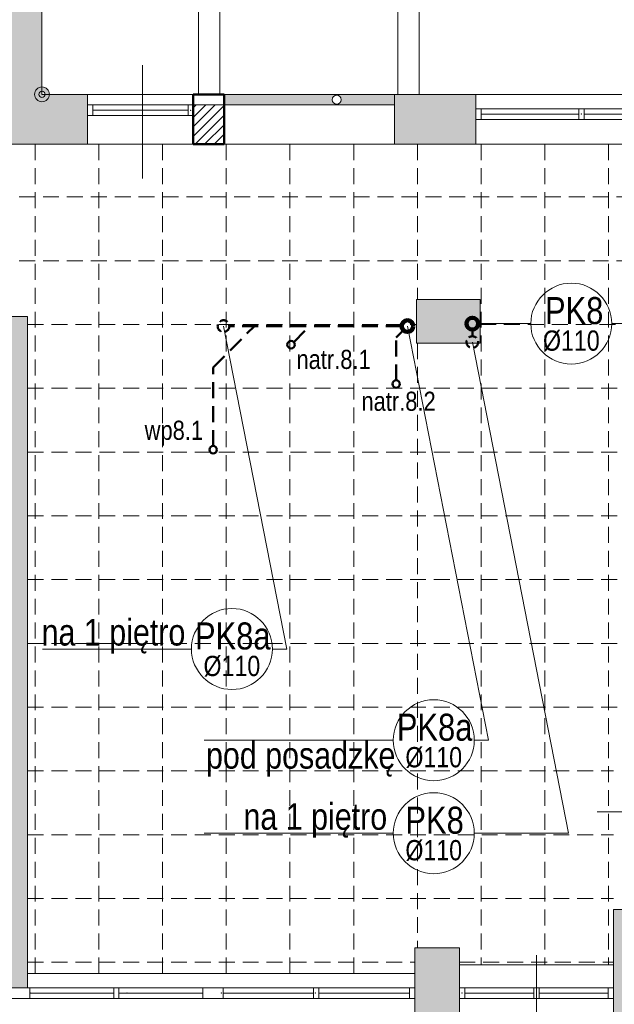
# Model space of a CAD drawing. Header units: millimetres. Extents: x -23540 to 53212, y -37964 to 41185.
# Tile 113 of 203: x 1485 to 2045, y -32127 to -31200. Entities that reach past the tile are written whole.
import ezdxf

# ---------------------------------------------------------------- set-up
doc = ezdxf.new("R2010")
doc.units = ezdxf.units.MM
doc.linetypes.add('DASHED', pattern=[0.75, 0.5, -0.25])
doc.linetypes.add('DASHEDX2', pattern=[1.5, 1, -0.5])
doc.layers.get('0').update_dxf_attribs({"lineweight": 18})
for name, color, linetype, lineweight in [('BA_KS_ist.', 34, 'Continuous', 50), ('MM_KS_OPISY', 7, 'Continuous', 9), ('PG_PRZERYWANE_ŚREDNIE', 1, 'DASHEDX2', 18), ('PG_WIDOKOWE_CIENKIE', 1, 'Continuous', 18), ('PG_ŚCIANY_DZIAŁOWE', 3, 'Continuous', 18), ('Przekrojowa', 60, 'Continuous', 18)]:
    doc.layers.add(name, color=color, linetype=linetype, lineweight=lineweight)
doc.styles.get("Standard").update_dxf_attribs({"font": 'arial.ttf'})

msp = doc.modelspace()

# ---------------------------------------------------------------- hatches: boundary and pattern name
at = {"layer": 'PG_ŚCIANY_DZIAŁOWE', "true_color": 0x636466, "transparency": 33554610}
h = msp.add_hatch(color=251, dxfattribs=at)
h.dxf.hatch_style = 1
h.paths.add_polyline_path([(1321.37, -31317.46), (1321.37, -31294.96), (1281.12, -31294.96), (1281.12, -31320.46), (1304.62, -31320.46), (1304.62, -31317.46)])
h.paths.add_polyline_path([(1442.37, -31294.96), (1442.37, -31317.46), (1547.12, -31317.46), (1549.12, -31317.46), (1549.12, -31270.46), (1506.12, -31270.46), (1506.12, -31153.71), (1459.12, -31153.71), (1459.12, -31294.96)])
at = {"layer": 'PG_ŚCIANY_DZIAŁOWE', "lineweight": 20, "true_color": 0x636466, "transparency": 33554610}
h = msp.add_hatch(color=251, dxfattribs=at)
h.dxf.hatch_style = 1
edge = h.paths.add_edge_path()
edge.add_line((1838.12, -31280.46), (1838.12, -31270.46))
edge.add_line((1838.12, -31270.46), (1783.64, -31270.46))
edge.add_line((1783.64, -31270.46), (1783.64, -31271.32))
edge.add_arc((1783.64, -31275.49), 4.17, 0, 90, ccw=False)
edge.add_arc((1783.64, -31275.49), 4.17, -180, 0, ccw=False)
edge.add_arc((1783.64, -31275.49), 4.17, 90, 180, ccw=False)
edge.add_line((1783.64, -31271.32), (1783.64, -31270.46))
edge.add_line((1783.64, -31270.46), (1677.62, -31270.46))
edge.add_line((1677.62, -31270.46), (1677.62, -31280.46))
edge.add_line((1677.62, -31280.46), (1838.12, -31280.46))
at = {"layer": 'PG_ŚCIANY_DZIAŁOWE', "true_color": 0x636466, "transparency": 33554610}
h = msp.add_hatch(color=251, dxfattribs=at)
h.dxf.hatch_style = 1
h.paths.add_polyline_path([(1914.62, -31270.46), (1838.12, -31270.46), (1838.12, -31317.46), (1914.62, -31317.46)])
h = msp.add_hatch(color=251, dxfattribs=at)
h.dxf.hatch_style = 1
h.paths.add_polyline_path([(1858.62, -31504.46), (1918.62, -31504.46), (1918.62, -31463.46), (1858.62, -31463.46)])
h = msp.add_hatch(color=251, dxfattribs=at)
h.dxf.hatch_style = 1
h.paths.add_polyline_path([(1492.62, -31479.46), (1464.12, -31479.46), (1464.12, -31494.46), (1477.62, -31494.46), (1477.62, -32110.96), (1492.62, -32110.96)])
h = msp.add_hatch(color=251, dxfattribs=at)
h.dxf.hatch_style = 1
h.paths.add_polyline_path([(2093.62, -32089.46), (2060.12, -32089.46), (2060.12, -32037.46), (2044.12, -32037.46), (2044.12, -32143.46), (2093.62, -32143.46)])
h = msp.add_hatch(color=251, dxfattribs=at)
h.dxf.hatch_style = 1
h.paths.add_polyline_path([(1857.12, -32143.46), (1899.12, -32143.46), (1899.12, -32073.46), (1857.12, -32073.46)])
at = {"layer": 'Przekrojowa'}
h = msp.add_hatch(color=256, dxfattribs=at)
h.dxf.hatch_style = 1
edge = h.paths.add_edge_path()
edge.add_arc((1506.12, -31270.46), 3, 0, 90)
edge.add_line((1506.12, -31267.46), (1506.12, -31263.46))
edge.add_arc((1506.12, -31270.46), 7, 0, 90, ccw=False)
edge.add_line((1513.12, -31270.46), (1509.12, -31270.46))
edge = h.paths.add_edge_path()
edge.add_arc((1506.12, -31270.46), 3, 90, 360)
edge.add_line((1509.12, -31270.46), (1513.12, -31270.46))
edge.add_arc((1506.12, -31270.46), 7, -180, 0, ccw=False)
edge.add_arc((1506.12, -31270.46), 7, 90, 180, ccw=False)
edge.add_line((1506.12, -31263.46), (1506.12, -31267.46))

# ---------------------------------------------------------------- linework, layer by layer
at = {"color": 251, "true_color": 0x636466}
for p, q in [((1506.12, -31270.46), (1506.12, -30570.96)), ((2240.12, -31270.46), (1506.12, -31270.46)), ((1549.12, -31317.46), (1549.12, -31270.46)), ((1838.12, -31317.46), (1838.12, -31270.46)), ((1914.62, -31317.46), (1914.62, -31270.46)), ((1648.62, -31280.46), (1549.12, -31280.46)), ((1554.12, -31290.46), (1554.12, -31280.46)), ((1643.62, -31280.46), (1643.62, -31290.46)), ((1648.62, -31280.46), (1648.62, -31290.46)), ((1648.62, -31290.46), (1549.12, -31290.46)), ((1643.62, -31285.46), (1554.12, -31285.46)), ((2203.62, -31283.96), (1914.62, -31283.96)), ((1919.62, -31293.96), (1919.62, -31283.96)), ((2011.45, -31288.96), (1919.62, -31288.96)), ((2011.45, -31283.96), (2011.45, -31293.96)), ((2016.45, -31283.96), (2016.45, -31293.96)), ((2105.79, -31288.96), (2016.45, -31288.96)), ((2105.79, -31288.96), (2016.45, -31288.96)), ((2203.62, -31293.96), (1914.62, -31293.96)), ((1459.12, -31317.46), (1547.12, -31317.46)), ((2293.12, -31317.46), (1547.12, -31317.46)), ((1492.62, -31479.46), (1464.12, -31479.46)), ((1492.62, -32110.96), (1492.62, -31479.46)), ((2044.12, -32037.46), (2044.12, -32143.46)), ((1899.12, -32073.46), (1857.12, -32073.46)), ((1857.12, -32073.46), (1857.12, -32143.46)), ((1899.12, -32073.46), (1899.12, -32143.46)), ((1857.12, -32097.46), (1492.62, -32097.46)), ((2044.12, -32089.46), (1899.12, -32089.46)), ((1494.62, -32110.96), (1300.12, -32110.96)), ((1494.62, -32110.96), (1494.62, -32120.96)), ((1857.12, -32110.96), (1494.62, -32110.96)), ((1573.62, -32115.96), (1494.62, -32115.96)), ((1573.62, -32110.96), (1573.62, -32120.96)), ((1578.62, -32110.96), (1573.62, -32110.96)), ((1578.62, -32110.96), (1578.62, -32120.96)), ((1657.62, -32115.96), (1578.62, -32115.96)), ((1657.62, -32110.96), (1657.62, -32120.96)), ((1676.62, -32110.96), (1676.62, -32120.96)), ((1761.87, -32115.96), (1676.62, -32115.96)), ((1761.87, -32110.96), (1761.87, -32120.96)), ((1766.87, -32110.96), (1761.87, -32110.96)), ((1766.87, -32110.96), (1766.87, -32120.96)), ((1852.12, -32115.96), (1766.87, -32115.96)), ((1852.12, -32110.96), (1852.12, -32120.96)), ((1857.12, -32110.96), (1857.12, -32120.96)), ((1857.12, -32110.96), (1857.12, -32120.96)), ((1899.12, -32110.96), (1899.12, -32120.96)), ((1899.12, -32110.96), (1899.12, -32120.96)), ((2044.12, -32110.96), (1899.12, -32110.96)), ((1904.12, -32110.96), (1904.12, -32120.96)), ((1969.12, -32115.96), (1904.12, -32115.96)), ((1969.12, -32120.96), (1969.12, -32110.96)), ((1974.12, -32120.96), (1974.12, -32110.96)), ((2039.12, -32115.96), (1974.12, -32115.96)), ((2039.12, -32110.96), (2039.12, -32120.96)), ((2044.12, -32110.96), (2044.12, -32120.96)), ((1300.12, -32120.96), (1494.62, -32120.96)), ((1492.62, -32120.96), (1857.12, -32120.96)), ((1899.12, -32120.96), (2044.12, -32120.96))]:
    msp.add_line(p, q, dxfattribs=at)
at = {"color": 251, "lineweight": 20, "true_color": 0x636466}
for p, q in [((1653.62, -31190.46), (1653.62, -31270.46)), ((1673.62, -31190.46), (1673.62, -31270.46)), ((1841.12, -31190.46), (1841.12, -31270.46)), ((1861.12, -31190.46), (1861.12, -31270.46)), ((1600.87, -31242.9), (1600.87, -31349.71)), ((1677.62, -31270.46), (1841.12, -31270.46)), ((1648.62, -31280.46), (1677.62, -31280.46)), ((1677.62, -31280.46), (1838.12, -31280.46)), ((1648.62, -31317.46), (1648.62, -31293.46)), ((1858.62, -31504.46), (1858.62, -31463.46)), ((1858.62, -31463.46), (1918.62, -31463.46)), ((1918.62, -31504.46), (1918.62, -31463.46)), ((1858.62, -31504.46), (1918.62, -31504.46)), ((2060.12, -32037.46), (2044.12, -32037.46)), ((1971.62, -32181.33), (1971.62, -32080.28))]:
    msp.add_line(p, q, dxfattribs=at)
at = {"color": 251, "true_color": 0x636466, "extrusion": (0, 0, -1)}
msp.add_line((2085.47, -31945.46), (2028.97, -31945.46), dxfattribs=at)
at = {"color": 251, "lineweight": 20, "true_color": 0x636466}
msp.add_circle((1783.64, -31275.49), 4.17, dxfattribs=at)
msp.add_circle((1783.64, -31275.49), 4.17, dxfattribs=at)
at = {"color": 251, "true_color": 0x636466}
for p in [(1646.12, -31285.46), (1646.12, -31285.46), (1646.12, -31285.46), (1646.12, -31285.46), (2013.95, -31288.96), (2013.95, -31288.96), (2013.95, -31288.96), (1495.12, -32115.96), (1586.24, -32115.96), (1586.24, -32115.96), (1586.24, -32115.96), (1586.24, -32115.96), (1586.24, -32115.96), (1674.87, -32115.96), (1674.87, -32115.96), (1674.87, -32115.96), (1674.87, -32115.96), (1674.87, -32115.96), (1763.49, -32115.96), (1763.49, -32115.96), (1763.49, -32115.96), (1763.49, -32115.96), (1763.49, -32115.96), (1901.62, -32115.96)]:
    msp.add_point(p, dxfattribs=at)
at = {"layer": 'BA_KS_ist.', "linetype": 'DASHED', "ltscale": 30}
for p, q in [((1667.32, -31527.4), (1706.19, -31488.53)), ((1844.75, -31488.53), (1682.52, -31488.53)), ((1743.09, -31503.49), (1758.05, -31488.53)), ((1839.62, -31499.16), (1846.36, -31492.42)), ((1839.62, -31539.46), (1839.62, -31499.16)), ((1667.32, -31601.28), (1667.32, -31527.4))]:
    msp.add_line(p, q, dxfattribs=at)
at = {"layer": 'BA_KS_ist.', "linetype": 'DASHED', "ltscale": 50}
msp.add_line((1911.35, -31491.58), (1911.35, -31498.03), dxfattribs=at)
at = {"layer": 'BA_KS_ist.', "linetype": 'DASHED', "ltscale": 15}
for centre in [(1677.02, -31488.53), (1911.35, -31503.53)]:
    msp.add_circle(centre, 5.5, dxfattribs=at)
at = {"layer": 'BA_KS_ist.', "color": 51, "linetype": 'Continuous', "lineweight": 140, "ltscale": 25, "true_color": 0xf7f281}
for centre in [(1850.25, -31488.53), (1911.35, -31486.18)]:
    msp.add_circle(centre, 5.5, dxfattribs=at)
at = {"layer": 'BA_KS_ist.', "linetype": 'Continuous', "ltscale": 25}
for centre in [(1740.62, -31505.96), (1740.62, -31505.96), (1839.62, -31542.96), (1839.62, -31542.96), (1667.32, -31604.78), (1667.32, -31604.78)]:
    msp.add_circle(centre, 3.5, dxfattribs=at)
at = {"layer": 'MM_KS_OPISY'}
for p, q in [((1966.39, -31486.18), (1916.85, -31486.18)), ((2042.59, -31486.18), (2182.77, -31486.18)), ((1736.51, -31792.28), (1677.02, -31488.53)), ((1926.55, -31878.14), (1850.25, -31488.53)), ((2001.85, -31965.61), (1911.35, -31503.53)), ((1646.85, -31792.28), (1506.67, -31792.28)), ((1723.05, -31792.28), (1736.51, -31792.28)), ((1836.89, -31878.14), (1658.9, -31878.14)), ((1913.09, -31878.14), (1926.55, -31878.14)), ((1836.89, -31965.61), (1658.9, -31965.61)), ((1913.09, -31965.61), (2001.85, -31965.61))]:
    msp.add_line(p, q, dxfattribs=at)
for centre in [(2004.49, -31486.18), (1684.95, -31792.28), (1874.99, -31878.14), (1874.99, -31965.61)]:
    msp.add_circle(centre, 38.1, dxfattribs=at)
at = {"layer": 'PG_PRZERYWANE_ŚREDNIE', "color": 251, "lineweight": 15, "ltscale": 15, "true_color": 0x636466}
for p, q in [((1499.62, -31317.46), (1499.62, -32097.46)), ((1559.62, -31317.46), (1559.62, -32097.46)), ((1619.62, -31317.46), (1619.62, -32097.46)), ((1679.62, -31317.46), (1679.62, -32097.46)), ((1739.62, -31317.46), (1739.62, -32097.46)), ((1799.62, -31317.46), (1799.62, -32097.46)), ((1859.62, -31317.46), (1859.62, -31463.46)), ((1919.62, -31317.46), (1919.62, -32089.46)), ((1979.62, -31317.46), (1979.62, -32089.46)), ((2039.62, -31317.46), (2039.62, -32089.46)), ((1304.62, -31366.96), (2453.62, -31366.96)), ((1304.62, -31426.96), (2453.62, -31426.96)), ((1492.62, -31486.96), (1858.62, -31486.96)), ((1918.62, -31486.96), (2442.12, -31486.96)), ((1859.62, -31504.46), (1859.62, -32073.46)), ((1492.62, -31546.96), (2669.12, -31546.96)), ((1492.62, -31606.96), (2669.12, -31606.96)), ((1492.62, -31666.96), (2669.12, -31666.96)), ((1492.62, -31726.96), (2669.12, -31726.96)), ((1492.62, -31786.96), (2669.12, -31786.96)), ((1492.62, -31846.96), (2065.31, -31846.96)), ((1492.62, -31906.96), (2044.12, -31906.96)), ((1492.62, -31966.96), (2044.12, -31966.96)), ((1492.62, -32026.96), (2044.12, -32026.96)), ((1492.62, -32086.96), (1857.12, -32086.96)), ((1899.12, -32086.96), (2044.12, -32086.96))]:
    msp.add_line(p, q, dxfattribs=at)
at = {"layer": 'PG_WIDOKOWE_CIENKIE', "color": 251, "lineweight": 50, "true_color": 0x636466}
for p, q in [((1648.62, -31317.46), (1648.62, -31270.46)), ((1648.62, -31270.46), (1677.62, -31270.46)), ((1648.62, -31270.46), (1677.62, -31270.46)), ((1648.62, -31317.46), (1648.62, -31270.46)), ((1677.62, -31270.46), (1677.62, -31317.46)), ((1677.62, -31270.46), (1677.62, -31317.46)), ((1677.62, -31317.46), (1648.62, -31317.46)), ((1677.62, -31317.46), (1648.62, -31317.46))]:
    msp.add_line(p, q, dxfattribs=at)
at = {"layer": 'PG_WIDOKOWE_CIENKIE', "color": 251, "linetype": 'Continuous', "lineweight": 18, "true_color": 0x636466}
for p, q in [((1648.62, -31283.13), (1651.28, -31280.46)), ((1648.62, -31292.11), (1660.26, -31280.46)), ((1648.62, -31301.09), (1669.24, -31280.46)), ((1648.62, -31310.07), (1677.62, -31281.07)), ((1650.21, -31317.46), (1677.62, -31290.05)), ((1659.19, -31317.46), (1677.62, -31299.03)), ((1668.17, -31317.46), (1677.62, -31308.01)), ((1677.15, -31317.46), (1677.62, -31316.99))]:
    msp.add_line(p, q, dxfattribs=at)
at = {"layer": 'Przekrojowa'}
for radius in [7, 3]:
    msp.add_circle((1506.12, -31270.46), radius, dxfattribs=at)

# ---------------------------------------------------------------- texts
at = {"layer": 'MM_KS_OPISY'}
for s, width, insert, char_height, attachment_point in [('{\\fArial Narrow|b0|i0|c238|p34;PK8}', 25.4, (1979.69, -31461.2), 25.4, 1), ('{\\fArial Narrow|b0|i0|c238|p34;%%C110}', 0.5033, (1977.83, -31492.59), 19.05, 1), ('{\\fArial Narrow|b0|i0|c238|p34;natr.8.1}', 200.9859, (1745.72, -31510.79), 18, 1), ('{\\fArial Narrow|b0|i0|c238|p34;natr.8.2}', 200.9859, (1806.9, -31550.19), 18, 1), ('{\\fArial Narrow|b0|i0|c238|p34;wp8.1}', 200.9859, (1602.79, -31577.49), 18, 1), ('{\\fArial Narrow|b0|i0|c238|p34;na 1 piętro}', 200.9859, (1641.1, -31764.03), 25, 3), ('{\\fArial Narrow|b0|i0|c238|p34;PK8a}', 25.4, (1721.33, -31767.3), 25.4, 3), ('{\\fArial Narrow|b0|i0|c238|p34;%%C110}', 0.5033, (1711.61, -31798.69), 19.05, 3), ('{\\fArial Narrow|b0|i0|c238|p34;PK8a}', 25.4, (1911.37, -31853.15), 25.4, 3), ('{\\fArial Narrow|b0|i0|c238|p34;pod posadzkę}', 200.9859, (1660.54, -31879.82), 25, 1), ('{\\fArial Narrow|b0|i0|c238|p34;%%C110}', 0.5033, (1901.65, -31884.54), 19.05, 3), ('{\\fArial Narrow|b0|i0|c238|p34;na 1 piętro}', 200.9859, (1831.15, -31937.36), 25, 3), ('{\\fArial Narrow|b0|i0|c238|p34;PK8}', 25.4, (1903.28, -31940.63), 25.4, 3), ('{\\fArial Narrow|b0|i0|c238|p34;%%C110}', 0.5033, (1901.65, -31972.02), 19.05, 3)]:
    msp.add_mtext_dynamic_manual_height_columns(s, width=width, gutter_width=1, heights=[0], dxfattribs=dict(at, insert=insert, char_height=char_height, attachment_point=attachment_point))

doc.saveas('drawing.dxf')
